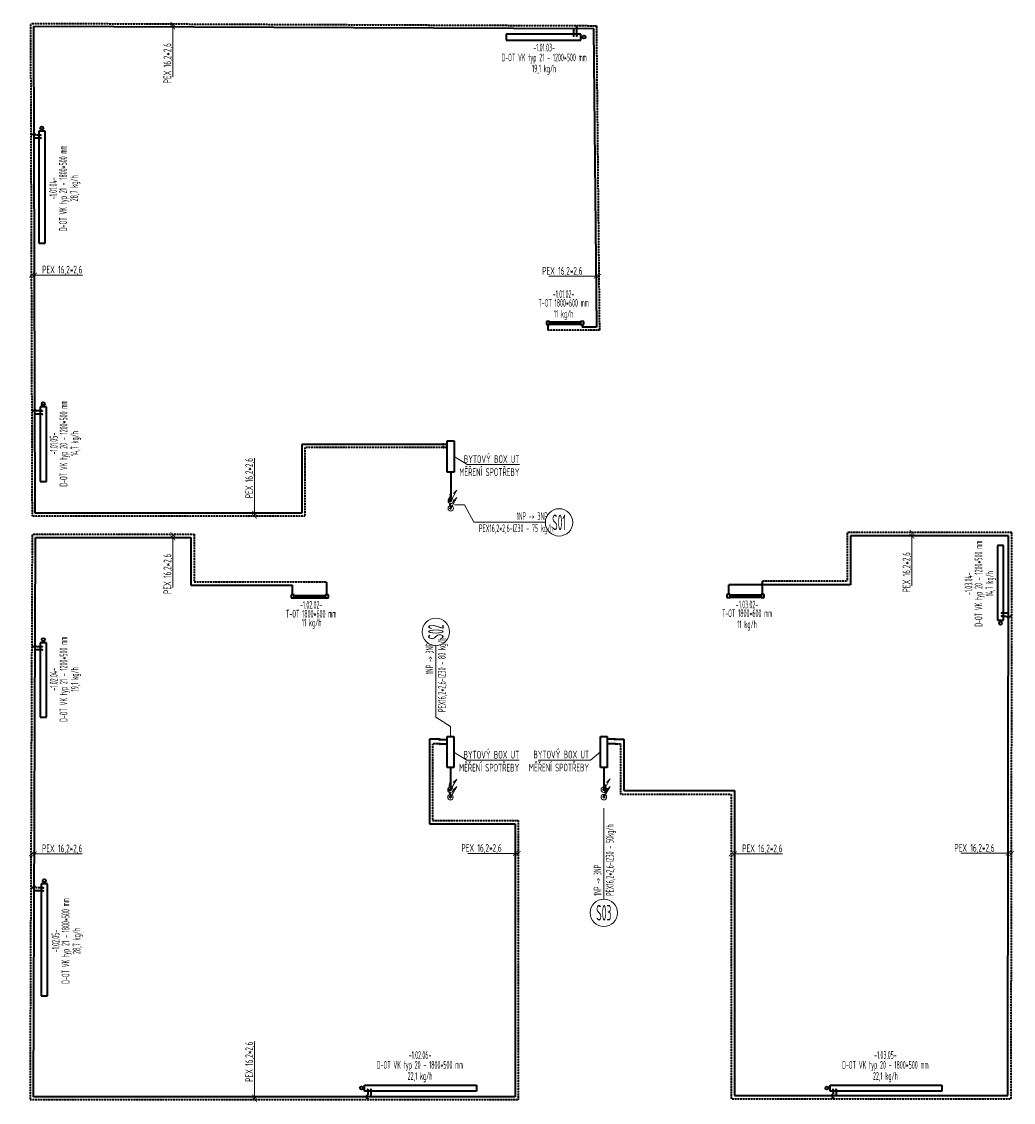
# Model space of a CAD drawing. Header units: millimetres. Extents: x 60394 to 199354, y 20895 to 166073.
# Tile 92 of 256: x 74474 to 90422, y 40098 to 57480. Entities that reach past the tile are written whole.
import ezdxf
from ezdxf.enums import TextEntityAlignment as Align

# ---------------------------------------------------------------- set-up
doc = ezdxf.new("R2010")
doc.units = ezdxf.units.MM
doc.linetypes.add('VERDECKT', pattern=[9.525, 6.35, -3.175])
doc.linetypes.add('ČÁRKOVANÁ', pattern=[0.75, 0.5, -0.25])
for name, color, linetype, lineweight in [('JS_VYT_POPIS - OBECNĚ', 7, 'Continuous', 5), ('UT_IZOLACE - TEPELNÁ', 6, 'IZOLACE TEPELNA', 5), ('UT_KOTY - DIMENZE', 7, 'Continuous', 5), ('UT_POTRUBI - PŘÍVOD', 1, 'Continuous', 35), ('UT_POTRUBI - ZPÁTEČKA', 5, 'Continuous', 35), ('UT_SCHÉMA_ZPÁTEČKA', 172, 'VERDECKT', 35), ('UT_ZAŘÍZENÍ - OT', 3, 'Continuous', 35), ('VZT_50 POPIS - OBECNE', 7, 'Continuous', 5), ('VZT_KOTY - DIMENZE', 7, 'Continuous', 5)]:
    doc.layers.add(name, color=color, linetype=linetype, lineweight=lineweight)
doc.styles.add('ISOCP 2.5', font='isocp.shx', dxfattribs={"width": 0.6, "height": 2.5})
doc.styles.get("Standard").update_dxf_attribs({"font": 'arial.ttf'})
doc.styles.add('VZT_POPIS', font='isocp.shx', dxfattribs={"width": 0.6, "height": 125})
doc.linetypes.add('IZOLACE TEPELNA', pattern='A,12.7,-1.5,["T",Standard,S=2.54,R=0,X=0,Y=-1.27],-3', length=17.2)

# ---------------------------------------------------------------- blocks, each defined once
blk = doc.blocks.new('_ArchTick')
at = {"color": 0, "linetype": 'ByBlock', "const_width": 0.15}
blk.add_lwpolyline([(-0.5, -0.5), (0.5, 0.5)], dxfattribs=at)

msp = doc.modelspace()

# ---------------------------------------------------------------- linework, layer by layer
at = {"layer": 'JS_VYT_POPIS - OBECNĚ'}
for p, q in [((81434, 49711), (81597, 49711)), ((81597, 49711), (81747, 49430)), ((81747, 49430), (82896, 49430)), ((81135, 46296), (81135, 47445)), ((81370, 46146), (81135, 46296)), ((81370, 45983), (81370, 46146)), ((83836, 44830), (83836, 43368))]:
    msp.add_line(p, q, dxfattribs=at)
for centre in [(83116, 49426), (81135, 47665), (83836, 43148)]:
    msp.add_circle(centre, 220, dxfattribs=at)
at = {"layer": 'UT_IZOLACE - TEPELNÁ', "ltscale": 10}
for centre in [(81375, 49772), (81375, 49652), (81370, 45126), (81370, 45006), (83836, 45127), (83836, 45007)]:
    msp.add_circle(centre, 44, dxfattribs=at)
at = {"layer": 'UT_KOTY - DIMENZE'}
for points in [[(76905, 57437), (76905, 57159)], [(76905, 57390), (76905, 57159)], [(76905, 56590), (76905, 57159)], [(74635, 53404), (74883, 53404)], [(74682, 53404), (74883, 53404)], [(74883, 53404), (75451, 53404)], [(82949, 53384), (83517, 53384)], [(83710, 53384), (83517, 53384)], [(83752, 53384), (83517, 53384)], [(78220, 49892), (78220, 50461)], [(78220, 49574), (78220, 49892)], [(78220, 49527), (78220, 49892)], [(76905, 49234), (76905, 48946)], [(88790, 49265), (88790, 48972)], [(88790, 49203), (88790, 48972)], [(76905, 49176), (76905, 48946)], [(76905, 48377), (76905, 48946)], [(88790, 48403), (88790, 48972)], [(74632, 44096), (74880, 44096)], [(74679, 44096), (74880, 44096)], [(74880, 44096), (75449, 44096)], [(81649, 44103), (82218, 44103)], [(82410, 44103), (82218, 44103)], [(82460, 44103), (82218, 44103)], [(85883, 44096), (86139, 44096)], [(85938, 44096), (86139, 44096)], [(86139, 44096), (86708, 44096)], [(89575, 44104), (90144, 44104)], [(90337, 44104), (90144, 44104)], [(90392, 44104), (90144, 44104)], [(78220, 40506), (78220, 41075)], [(78220, 40188), (78220, 40506)], [(78220, 40141), (78220, 40506)]]:
    msp.add_lwpolyline(points, dxfattribs=at)
at = {"layer": 'UT_POTRUBI - PŘÍVOD'}
for p, q in [((74694, 49574), (74669, 57405)), ((74669, 57405), (83670, 57368)), ((83670, 57368), (83718, 52564)), ((83487, 52608), (83487, 52564)), ((83718, 52564), (83487, 52564)), ((81245, 50679), (78980, 50679)), ((78980, 50679), (78980, 49574)), ((81319, 50679), (81253, 50679)), ((81374, 50236), (81374, 49772)), ((78980, 49574), (74694, 49574)), ((90344, 49210), (87805, 49210)), ((87805, 49210), (87805, 48424)), ((90331, 40208), (90344, 49210)), ((74664, 40188), (74698, 49184)), ((74698, 49184), (77196, 49184)), ((77196, 49184), (77196, 48419)), ((77196, 48419), (78831, 48419)), ((78831, 48260), (78831, 48419)), ((85847, 48268), (85847, 48424)), ((87805, 48424), (85847, 48424)), ((81188, 45937), (81033, 45937)), ((81033, 45937), (81033, 44580)), ((81196, 45936), (81315, 45936)), ((84014, 45938), (83891, 45938)), ((84022, 45938), (84159, 45938)), ((84159, 45938), (84159, 45112)), ((81370, 45483), (81370, 45136)), ((83836, 45484), (83836, 45137)), ((84159, 45112), (85938, 45112)), ((85938, 45112), (85938, 40208)), ((81033, 44580), (82410, 44580)), ((82410, 44580), (82410, 40188)), ((82410, 40188), (74664, 40188)), ((85938, 40208), (90331, 40208))]:
    msp.add_line(p, q, dxfattribs=at)
at = {"layer": 'UT_POTRUBI - PŘÍVOD', "linetype": 'Continuous'}
for p, q in [((83351, 57250), (83351, 57368)), ((74781, 55605), (74675, 55605)), ((74803, 51168), (74689, 51168)), ((81319, 50236), (81319, 50736)), ((81319, 50736), (81429, 50736)), ((81429, 50736), (81429, 50236)), ((81429, 50236), (81319, 50236)), ((90234, 47970), (90342, 47970)), ((74803, 47377), (74691, 47377)), ((81315, 45483), (81315, 45983)), ((81315, 45983), (81425, 45983)), ((81425, 45983), (81425, 45483)), ((83781, 45484), (83781, 45984)), ((83781, 45984), (83891, 45984)), ((83891, 45984), (83891, 45484)), ((81425, 45483), (81315, 45483)), ((83891, 45484), (83781, 45484)), ((74820, 43499), (74677, 43499)), ((80089, 40304), (80089, 40188)), ((87572, 40304), (87572, 40208))]:
    msp.add_line(p, q, dxfattribs=at)
at = {"layer": 'UT_POTRUBI - PŘÍVOD', "linetype": 'Continuous', "lineweight": 5}
for centre in [(83351, 57250), (74781, 55605), (74803, 51168), (90234, 47970), (74803, 47377), (74820, 43499), (80089, 40304), (87572, 40304)]:
    msp.add_circle(centre, 10, dxfattribs=at)
at = {"layer": 'UT_POTRUBI - PŘÍVOD', "linetype": 'Continuous'}
for centre, radius in [((81253, 50679), 8.1), ((81375, 49772), 10), ((81196, 45936), 8.1), ((84014, 45938), 8.1), ((81370, 45126), 10), ((83836, 45127), 10)]:
    msp.add_circle(centre, radius, dxfattribs=at)
at = {"layer": 'UT_POTRUBI - ZPÁTEČKA', "linetype": 'ČÁRKOVANÁ', "lineweight": 5, "ltscale": 150}
for centre in [(83401, 57250), (74781, 55655), (74803, 51218), (90234, 47920), (74803, 47427), (74820, 43549), (80039, 40304), (87522, 40304)]:
    msp.add_circle(centre, 10, dxfattribs=at)
at = {"layer": 'UT_SCHÉMA_ZPÁTEČKA', "ltscale": 0.5}
for p, q in [((74647, 49527), (74622, 57452)), ((74622, 57452), (83716, 57414)), ((83716, 57414), (83765, 52517)), ((83765, 52517), (82937, 52517)), ((81245, 50633), (79027, 50633)), ((79027, 50633), (79027, 49527)), ((79027, 49527), (74647, 49527)), ((74614, 40138), (74648, 49234)), ((74648, 49234), (77246, 49234)), ((77246, 49234), (77246, 48469)), ((90399, 49265), (87750, 49265)), ((87750, 49265), (87750, 48479)), ((90386, 40153), (90399, 49265)), ((77246, 48469), (79381, 48469)), ((87750, 48479), (86390, 48479)), ((81188, 45863), (81083, 45863)), ((81083, 45863), (81083, 44630)), ((84022, 45864), (84104, 45864)), ((84104, 45864), (84104, 45057)), ((84104, 45057), (85883, 45057)), ((85883, 45057), (85883, 40153)), ((81083, 44630), (82460, 44630)), ((82460, 44630), (82460, 40138)), ((85883, 40153), (90386, 40153)), ((82460, 40138), (74614, 40138))]:
    msp.add_line(p, q, dxfattribs=at)
at = {"layer": 'UT_SCHÉMA_ZPÁTEČKA'}
for p, q in [((83401, 57250), (83401, 57415)), ((82937, 52608), (82937, 52517)), ((74674, 51218), (74642, 51218)), ((74803, 51218), (74703, 51218)), ((81319, 50633), (81253, 50633)), ((79381, 48260), (79381, 48469)), ((86390, 48444), (86390, 48479)), ((86390, 48268), (86390, 48403)), ((74679, 47427), (74642, 47427)), ((74803, 47427), (74708, 47427)), ((81196, 45863), (81315, 45863)), ((84014, 45864), (83891, 45864)), ((80039, 40304), (80039, 40216)), ((80039, 40166), (80039, 40138)), ((87522, 40304), (87522, 40231)), ((87522, 40181), (87522, 40153))]:
    msp.add_line(p, q, dxfattribs=at)
at = {"layer": 'UT_SCHÉMA_ZPÁTEČKA', "ltscale": 0.3}
for p, q in [((74649, 55655), (74628, 55655)), ((74781, 55655), (74699, 55655)), ((81373, 49886), (81346, 49788)), ((81346, 49765), (81373, 49664)), ((90234, 47920), (90316, 47920)), ((90366, 47920), (90397, 47920)), ((81369, 45250), (81342, 45151)), ((83837, 45251), (83864, 45152)), ((81342, 45128), (81369, 45027)), ((83864, 45129), (83837, 45028)), ((74652, 43549), (74627, 43549)), ((74820, 43549), (74702, 43549))]:
    msp.add_line(p, q, dxfattribs=at)
at = {"layer": 'UT_SCHÉMA_ZPÁTEČKA'}
msp.add_circle((81253, 50633), 8.1, dxfattribs=at)
at = {"layer": 'UT_SCHÉMA_ZPÁTEČKA', "ltscale": 0.3}
for centre, radius in [((81375, 49652), 10), ((81196, 45863), 8.1), ((84014, 45864), 8.1), ((81370, 45006), 10), ((83836, 45007), 10)]:
    msp.add_circle(centre, radius, dxfattribs=at)
for centre, radius, start, end in [((74674, 55655), 25, 0, 180), ((81389, 49776), 44, 165, 195), ((81331, 49652), 44, 0, 15), ((90341, 47920), 25, 180, 0), ((81385, 45140), 44, 165, 195), ((81327, 45016), 44, 0, 15), ((83879, 45017), 44, 165, 180), ((83821, 45141), 44, 345, 15), ((74677, 43549), 25, 0, 180)]:
    msp.add_arc(centre, radius, start, end, dxfattribs=at)
at = {"layer": 'UT_SCHÉMA_ZPÁTEČKA'}
for centre, radius, start, end in [((74689, 51219), 14.7, 358.9298, 181.0702), ((86390, 48424), 20.5, 90, 270), ((74694, 47428), 14.7, 358.9298, 181.0702), ((80039, 40191), 25, 90, 270), ((87522, 40206), 25, 90, 270)]:
    msp.add_arc(centre, radius, start, end, dxfattribs=at)
at = {"layer": 'UT_ZAŘÍZENÍ - OT', "linetype": 'Continuous'}
for p, q in [((83466, 57280), (82266, 57280)), ((82266, 57280), (82266, 57180)), ((83466, 57180), (83466, 57280)), ((82266, 57180), (83466, 57180)), ((74751, 55719), (74751, 53919)), ((74851, 55719), (74751, 55719)), ((74851, 53919), (74851, 55719)), ((74751, 53919), (74851, 53919)), ((82962, 52658), (82912, 52658)), ((82912, 52658), (82912, 52608)), ((82912, 52608), (82962, 52608)), ((82962, 52608), (82962, 52658)), ((82962, 52649), (83462, 52649)), ((82962, 52649), (83462, 52649)), ((82962, 52649), (83462, 52649)), ((82962, 52649), (83462, 52649)), ((82962, 52649), (83462, 52649)), ((82962, 52649), (83462, 52649)), ((82962, 52649), (83462, 52649)), ((82962, 52649), (83462, 52649)), ((82962, 52649), (83462, 52649)), ((82962, 52649), (83462, 52649)), ((82962, 52649), (83462, 52649)), ((82962, 52649), (83462, 52649)), ((82962, 52649), (83462, 52649)), ((82962, 52649), (83462, 52649)), ((82962, 52649), (83462, 52649)), ((82962, 52649), (83462, 52649)), ((82962, 52649), (83462, 52649)), ((82962, 52644), (83462, 52644)), ((82962, 52644), (83462, 52644)), ((82962, 52644), (83462, 52644)), ((82962, 52644), (83462, 52644)), ((82962, 52644), (83462, 52644)), ((82962, 52644), (83462, 52644)), ((82962, 52644), (83462, 52644)), ((82962, 52644), (83462, 52644)), ((82962, 52644), (83462, 52644)), ((82962, 52644), (83462, 52644)), ((82962, 52644), (83462, 52644)), ((82962, 52644), (83462, 52644)), ((82962, 52644), (83462, 52644)), ((82962, 52644), (83462, 52644)), ((82962, 52644), (83462, 52644)), ((82962, 52644), (83462, 52644)), ((82962, 52644), (83462, 52644)), ((82962, 52644), (83462, 52644)), ((82962, 52644), (83462, 52644)), ((82962, 52644), (83462, 52644)), ((82962, 52644), (83462, 52644)), ((82962, 52644), (83462, 52644)), ((82962, 52644), (83462, 52644)), ((82962, 52644), (83462, 52644)), ((82962, 52644), (83462, 52644)), ((82962, 52644), (83462, 52644)), ((82962, 52644), (83462, 52644)), ((82962, 52644), (83462, 52644)), ((82962, 52644), (83462, 52644)), ((82962, 52644), (83462, 52644)), ((82962, 52644), (83462, 52644)), ((82962, 52644), (83462, 52644)), ((82962, 52644), (83462, 52644)), ((82962, 52644), (83462, 52644)), ((82962, 52631), (83462, 52631)), ((82962, 52631), (83462, 52631)), ((82962, 52631), (83462, 52631)), ((82962, 52631), (83462, 52631)), ((82962, 52631), (83462, 52631)), ((82962, 52631), (83462, 52631)), ((82962, 52631), (83462, 52631)), ((82962, 52631), (83462, 52631)), ((82962, 52631), (83462, 52631)), ((82962, 52631), (83462, 52631)), ((82962, 52631), (83462, 52631)), ((82962, 52631), (83462, 52631)), ((82962, 52631), (83462, 52631)), ((82962, 52631), (83462, 52631)), ((82962, 52631), (83462, 52631)), ((82962, 52631), (83462, 52631)), ((82962, 52631), (83462, 52631)), ((82962, 52631), (83462, 52631)), ((82962, 52631), (83462, 52631)), ((82962, 52631), (83462, 52631)), ((82962, 52631), (83462, 52631)), ((82962, 52631), (83462, 52631)), ((82962, 52631), (83462, 52631)), ((82962, 52631), (83462, 52631)), ((82962, 52631), (83462, 52631)), ((82962, 52631), (83462, 52631)), ((82962, 52631), (83462, 52631)), ((82962, 52631), (83462, 52631)), ((82962, 52631), (83462, 52631)), ((82962, 52631), (83462, 52631)), ((82962, 52631), (83462, 52631)), ((82962, 52631), (83462, 52631)), ((82962, 52631), (83462, 52631)), ((82962, 52631), (83462, 52631)), ((82962, 52619), (83462, 52619)), ((82962, 52613), (83462, 52613)), ((83512, 52658), (83462, 52658)), ((83462, 52658), (83462, 52608)), ((83512, 52658), (83462, 52658)), ((83462, 52658), (83462, 52608)), ((83462, 52608), (83512, 52608)), ((83462, 52608), (83512, 52608)), ((83512, 52608), (83512, 52658)), ((83512, 52608), (83512, 52658)), ((74773, 51283), (74773, 50083)), ((74873, 51283), (74773, 51283)), ((74873, 50083), (74873, 51283)), ((74773, 50083), (74873, 50083)), ((90264, 49056), (90164, 49056)), ((90164, 49056), (90164, 47856)), ((90264, 47856), (90264, 49056)), ((78856, 48260), (78806, 48260)), ((78806, 48260), (78806, 48210)), ((78806, 48210), (78856, 48210)), ((78856, 48210), (78856, 48260)), ((78856, 48251), (79356, 48251)), ((78856, 48251), (79356, 48251)), ((78856, 48251), (79356, 48251)), ((78856, 48251), (79356, 48251)), ((78856, 48251), (79356, 48251)), ((78856, 48251), (79356, 48251)), ((78856, 48251), (79356, 48251)), ((78856, 48251), (79356, 48251)), ((78856, 48251), (79356, 48251)), ((78856, 48251), (79356, 48251)), ((78856, 48251), (79356, 48251)), ((78856, 48251), (79356, 48251)), ((78856, 48251), (79356, 48251)), ((78856, 48251), (79356, 48251)), ((78856, 48251), (79356, 48251)), ((78856, 48251), (79356, 48251)), ((78856, 48251), (79356, 48251)), ((78856, 48246), (79356, 48246)), ((78856, 48246), (79356, 48246)), ((78856, 48246), (79356, 48246)), ((78856, 48246), (79356, 48246)), ((78856, 48246), (79356, 48246)), ((78856, 48246), (79356, 48246)), ((78856, 48246), (79356, 48246)), ((78856, 48246), (79356, 48246)), ((78856, 48246), (79356, 48246)), ((78856, 48246), (79356, 48246)), ((78856, 48246), (79356, 48246)), ((78856, 48246), (79356, 48246)), ((78856, 48246), (79356, 48246)), ((78856, 48246), (79356, 48246)), ((78856, 48246), (79356, 48246)), ((78856, 48246), (79356, 48246)), ((78856, 48246), (79356, 48246)), ((78856, 48246), (79356, 48246)), ((78856, 48246), (79356, 48246)), ((78856, 48246), (79356, 48246)), ((78856, 48246), (79356, 48246)), ((78856, 48246), (79356, 48246)), ((78856, 48246), (79356, 48246)), ((78856, 48246), (79356, 48246)), ((78856, 48246), (79356, 48246)), ((78856, 48246), (79356, 48246)), ((78856, 48246), (79356, 48246)), ((78856, 48246), (79356, 48246)), ((78856, 48246), (79356, 48246)), ((78856, 48246), (79356, 48246)), ((78856, 48246), (79356, 48246)), ((78856, 48246), (79356, 48246)), ((78856, 48246), (79356, 48246)), ((78856, 48246), (79356, 48246)), ((78856, 48233), (79356, 48233)), ((78856, 48233), (79356, 48233)), ((78856, 48233), (79356, 48233)), ((78856, 48233), (79356, 48233)), ((78856, 48233), (79356, 48233)), ((78856, 48233), (79356, 48233)), ((78856, 48233), (79356, 48233)), ((78856, 48233), (79356, 48233)), ((78856, 48233), (79356, 48233)), ((78856, 48233), (79356, 48233)), ((78856, 48233), (79356, 48233)), ((78856, 48233), (79356, 48233)), ((78856, 48233), (79356, 48233)), ((78856, 48233), (79356, 48233)), ((78856, 48233), (79356, 48233)), ((78856, 48233), (79356, 48233)), ((78856, 48233), (79356, 48233)), ((78856, 48233), (79356, 48233)), ((78856, 48233), (79356, 48233)), ((78856, 48233), (79356, 48233)), ((78856, 48233), (79356, 48233)), ((78856, 48233), (79356, 48233)), ((78856, 48233), (79356, 48233)), ((78856, 48233), (79356, 48233)), ((78856, 48233), (79356, 48233)), ((78856, 48233), (79356, 48233)), ((78856, 48233), (79356, 48233)), ((78856, 48233), (79356, 48233)), ((78856, 48233), (79356, 48233)), ((78856, 48233), (79356, 48233)), ((78856, 48233), (79356, 48233)), ((78856, 48233), (79356, 48233)), ((78856, 48233), (79356, 48233)), ((78856, 48233), (79356, 48233)), ((78856, 48221), (79356, 48221)), ((78856, 48215), (79356, 48215)), ((79406, 48260), (79356, 48260)), ((79356, 48260), (79356, 48210)), ((79406, 48260), (79356, 48260)), ((79356, 48260), (79356, 48210)), ((79356, 48210), (79406, 48210)), ((79356, 48210), (79406, 48210)), ((79406, 48210), (79406, 48260)), ((79406, 48210), (79406, 48260)), ((85865, 48268), (85815, 48268)), ((85815, 48268), (85815, 48218)), ((85815, 48218), (85865, 48218)), ((85865, 48218), (85865, 48268)), ((85865, 48259), (86365, 48259)), ((85865, 48259), (86365, 48259)), ((85865, 48259), (86365, 48259)), ((85865, 48259), (86365, 48259)), ((85865, 48259), (86365, 48259)), ((85865, 48259), (86365, 48259)), ((85865, 48259), (86365, 48259)), ((85865, 48259), (86365, 48259)), ((85865, 48259), (86365, 48259)), ((85865, 48259), (86365, 48259)), ((85865, 48259), (86365, 48259)), ((85865, 48259), (86365, 48259)), ((85865, 48259), (86365, 48259)), ((85865, 48259), (86365, 48259)), ((85865, 48259), (86365, 48259)), ((85865, 48259), (86365, 48259)), ((85865, 48259), (86365, 48259)), ((85865, 48253), (86365, 48253)), ((85865, 48253), (86365, 48253)), ((85865, 48253), (86365, 48253)), ((85865, 48253), (86365, 48253)), ((85865, 48253), (86365, 48253)), ((85865, 48253), (86365, 48253)), ((85865, 48253), (86365, 48253)), ((85865, 48253), (86365, 48253)), ((85865, 48253), (86365, 48253)), ((85865, 48253), (86365, 48253)), ((85865, 48253), (86365, 48253)), ((85865, 48253), (86365, 48253)), ((85865, 48253), (86365, 48253)), ((85865, 48253), (86365, 48253)), ((85865, 48253), (86365, 48253)), ((85865, 48253), (86365, 48253)), ((85865, 48253), (86365, 48253)), ((85865, 48253), (86365, 48253)), ((85865, 48253), (86365, 48253)), ((85865, 48253), (86365, 48253)), ((85865, 48253), (86365, 48253)), ((85865, 48253), (86365, 48253)), ((85865, 48253), (86365, 48253)), ((85865, 48253), (86365, 48253)), ((85865, 48253), (86365, 48253)), ((85865, 48253), (86365, 48253)), ((85865, 48253), (86365, 48253)), ((85865, 48253), (86365, 48253)), ((85865, 48253), (86365, 48253)), ((85865, 48253), (86365, 48253)), ((85865, 48253), (86365, 48253)), ((85865, 48253), (86365, 48253)), ((85865, 48253), (86365, 48253)), ((85865, 48253), (86365, 48253)), ((85865, 48241), (86365, 48241)), ((85865, 48241), (86365, 48241)), ((85865, 48241), (86365, 48241)), ((85865, 48241), (86365, 48241)), ((85865, 48241), (86365, 48241)), ((85865, 48241), (86365, 48241)), ((85865, 48241), (86365, 48241)), ((85865, 48241), (86365, 48241)), ((85865, 48241), (86365, 48241)), ((85865, 48241), (86365, 48241)), ((85865, 48241), (86365, 48241)), ((85865, 48241), (86365, 48241)), ((85865, 48241), (86365, 48241)), ((85865, 48241), (86365, 48241)), ((85865, 48241), (86365, 48241)), ((85865, 48241), (86365, 48241)), ((85865, 48241), (86365, 48241)), ((85865, 48241), (86365, 48241)), ((85865, 48241), (86365, 48241)), ((85865, 48241), (86365, 48241)), ((85865, 48241), (86365, 48241)), ((85865, 48241), (86365, 48241)), ((85865, 48241), (86365, 48241)), ((85865, 48241), (86365, 48241)), ((85865, 48241), (86365, 48241)), ((85865, 48241), (86365, 48241)), ((85865, 48241), (86365, 48241)), ((85865, 48241), (86365, 48241)), ((85865, 48241), (86365, 48241)), ((85865, 48241), (86365, 48241)), ((85865, 48241), (86365, 48241)), ((85865, 48241), (86365, 48241)), ((85865, 48241), (86365, 48241)), ((85865, 48241), (86365, 48241)), ((85865, 48228), (86365, 48228)), ((85865, 48223), (86365, 48223)), ((86415, 48268), (86365, 48268)), ((86365, 48268), (86365, 48218)), ((86415, 48268), (86365, 48268)), ((86365, 48268), (86365, 48218)), ((86365, 48218), (86415, 48218)), ((86365, 48218), (86415, 48218)), ((86415, 48218), (86415, 48268)), ((86415, 48218), (86415, 48268)), ((90164, 47856), (90264, 47856)), ((74773, 47491), (74773, 46291)), ((74873, 47491), (74773, 47491)), ((74873, 46291), (74873, 47491)), ((74773, 46291), (74873, 46291)), ((74790, 43613), (74790, 41813)), ((74890, 43613), (74790, 43613)), ((74890, 41813), (74890, 43613)), ((74790, 41813), (74890, 41813)), ((79989, 40377), (81789, 40377)), ((79989, 40277), (79989, 40377)), ((81789, 40377), (81789, 40277)), ((87473, 40377), (89273, 40377)), ((87473, 40277), (87473, 40377)), ((89273, 40377), (89273, 40277)), ((81789, 40277), (79989, 40277)), ((89273, 40277), (87473, 40277))]:
    msp.add_line(p, q, dxfattribs=at)
for centre in [(83516, 57231), (74799, 55769), (74822, 51333), (90215, 47806), (74822, 47541), (74839, 43663), (79939, 40329), (87423, 40329)]:
    msp.add_circle(centre, 25, dxfattribs=at)
at = {"layer": 'VZT_50 POPIS - OBECNE'}
for p, q in [((81374, 49772), (81474, 49945)), ((81474, 49945), (81418, 49889)), ((81374, 49652), (81474, 49825)), ((81474, 49825), (81418, 49769)), ((81370, 45126), (81470, 45299)), ((81470, 45299), (81414, 45242)), ((83836, 45127), (83936, 45300)), ((83936, 45300), (83879, 45243)), ((81370, 45006), (81470, 45179)), ((81470, 45179), (81414, 45122)), ((83836, 45007), (83936, 45180)), ((83936, 45180), (83879, 45123))]:
    msp.add_line(p, q, dxfattribs=at)
at = {"layer": 'VZT_KOTY - DIMENZE', "linetype": 'ByBlock'}
for p, q in [((81639, 50356), (81660, 50356)), ((81635, 45602), (81656, 45602)), ((83623, 45604), (83602, 45604))]:
    msp.add_line(p, q, dxfattribs=at)
for points in [[(81429, 50486), (81639, 50356)], [(81660, 50356), (82480, 50356)], [(81425, 45733), (81635, 45602)], [(83781, 45734), (83623, 45604)], [(81656, 45602), (82476, 45602)], [(82782, 45604), (83602, 45604)]]:
    msp.add_lwpolyline(points, dxfattribs=at)

# ---------------------------------------------------------------- block references
at = {"layer": 'UT_KOTY - DIMENZE', "xscale": 75, "yscale": 75, "zscale": 75}
for p, rotation in [((76905, 57437), 90), ((76905, 57390), 90), ((74635, 53404), 180), ((74682, 53404), 180), ((78220, 49574), 270), ((78220, 49527), 270), ((76905, 49234), 90), ((76905, 49176), 90), ((88790, 49265), 90), ((88790, 49203), 90), ((74632, 44096), 180), ((74679, 44096), 180), ((85883, 44096), 180), ((85938, 44096), 180), ((90392, 44104), 359.9984023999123), ((78220, 40188), 270), ((78220, 40141), 270)]:
    msp.add_blockref('_ArchTick', p, dxfattribs=dict(at, rotation=rotation))
for p in [(83710, 53384), (83752, 53384), (82410, 44103), (82460, 44103), (90337, 44104)]:
    msp.add_blockref('_ArchTick', p, dxfattribs=at)

# ---------------------------------------------------------------- texts
at = {"layer": 'JS_VYT_POPIS - OBECNĚ', "style": 'VZT_POPIS', "width": 0.5}
for s, height, p in [('-1.01.03-', 125, (82876, 57063)), ('D-OT VK typ 21 - 1200*500 mm', 125, (82876, 56904)), ('19,1 kg/h', 125, (82876, 56726)), ('T-OT 1800*600 mm', 125, (83189, 52957)), ('-1.01.02-', 125, (83189, 53098)), ('11 kg/h', 125, (83189, 52779)), ('S01', 250, (83116, 49426)), ('-1.02.02-', 125, (79130, 48099)), ('-1.03.02-', 125, (86139, 48106)), ('T-OT 1800*600 mm', 125, (79130, 47957)), ('T-OT 1800*600 mm', 125, (86139, 47965)), ('11 kg/h', 125, (79138, 47816)), ('11 kg/h', 125, (86139, 47787)), ('S03', 250, (83836, 43148)), ('-1.02.06-', 125, (80881, 40860)), ('-1.03.05-', 125, (88364, 40860)), ('D-OT VK typ 20 - 1800*500 mm', 125, (80881, 40701)), ('D-OT VK typ 20 - 1800*500 mm', 125, (88364, 40701)), ('22,1 kg/h', 125, (80881, 40523)), ('22,1 kg/h', 125, (88364, 40523))]:
    msp.add_text(s, height=height, dxfattribs=at).set_placement(p, align=Align.MIDDLE_CENTER)
for s, height, p in [('D-OT VK typ 21 - 1800*500 mm', 125, (75140, 54799)), ('-1.01.04-', 125, (74981, 54799)), ('28,7 kg/h', 125, (75318, 54799)), ('D-OT VK typ 20 - 1200*500 mm', 125, (75149, 50693)), ('-1.01.05-', 125, (74990, 50693)), ('14,7 kg/h', 125, (75327, 50693)), ('D-OT VK typ 20 - 1200*500 mm', 125, (89860, 48440)), ('-1.03.04-', 125, (89701, 48440)), ('14,7 kg/h', 125, (90038, 48440)), ('S02', 250, (81135, 47665)), ('D-OT VK typ 21 - 1200*500 mm', 125, (75149, 46902)), ('-1.02.04-', 125, (74990, 46902)), ('19,1 kg/h', 125, (75327, 46902)), ('D-OT VK typ 21 - 1800*500 mm', 125, (75180, 42694)), ('-1.02.05-', 125, (75021, 42694)), ('28,7 kg/h', 125, (75358, 42694))]:
    msp.add_text(s, height=height, rotation=90, dxfattribs=at).set_placement(p, align=Align.MIDDLE_CENTER)
for s, p in [('1NP -> 3NP', (82434, 49426)), ('PEX16,2*2,6-IZ30 - 75 kg/h', (81828, 49232))]:
    msp.add_text(s, height=125, dxfattribs=at).set_placement(p, align=Align.BOTTOM_LEFT)
for s, p in [('1NP -> 3NP', (81135, 46983)), ('PEX16,2*2,6-IZ30 - 80 kg/h', (81330, 46377)), ('PEX16,2*2,6-IZ30 - 50kg/h', (84031, 43418)), ('1NP -> 3NP', (83836, 43418))]:
    msp.add_text(s, height=125, rotation=90, dxfattribs=at).set_placement(p, align=Align.BOTTOM_LEFT)
at = {"layer": 'UT_KOTY - DIMENZE', "char_height": 125, "attachment_point": 3, "rotation": 90, "style": 'ISOCP 2.5'}
for insert in [(76755, 57134), (78070, 50461), (76755, 48921), (88640, 48947), (78070, 41075)]:
    msp.add_mtext('PEX 16,2*2,6', dxfattribs=dict(at, insert=insert))
at = {"layer": 'UT_KOTY - DIMENZE', "char_height": 125, "attachment_point": 3, "style": 'ISOCP 2.5'}
for insert in [(75451, 53554), (83492, 53534), (75449, 44246), (82193, 44253), (86708, 44246), (90119, 44254)]:
    msp.add_mtext('PEX 16,2*2,6', dxfattribs=dict(at, insert=insert))
at = {"layer": 'VZT_KOTY - DIMENZE', "char_height": 125, "attachment_point": 3, "style": 'VZT_POPIS'}
for insert in [(82480, 50506), (82476, 45752), (83599, 45754)]:
    msp.add_mtext('BYTOVÝ BOX UT\\PMĚŘENÍ SPOTŘEBY', dxfattribs=dict(at, insert=insert))

doc.saveas('drawing.dxf')
